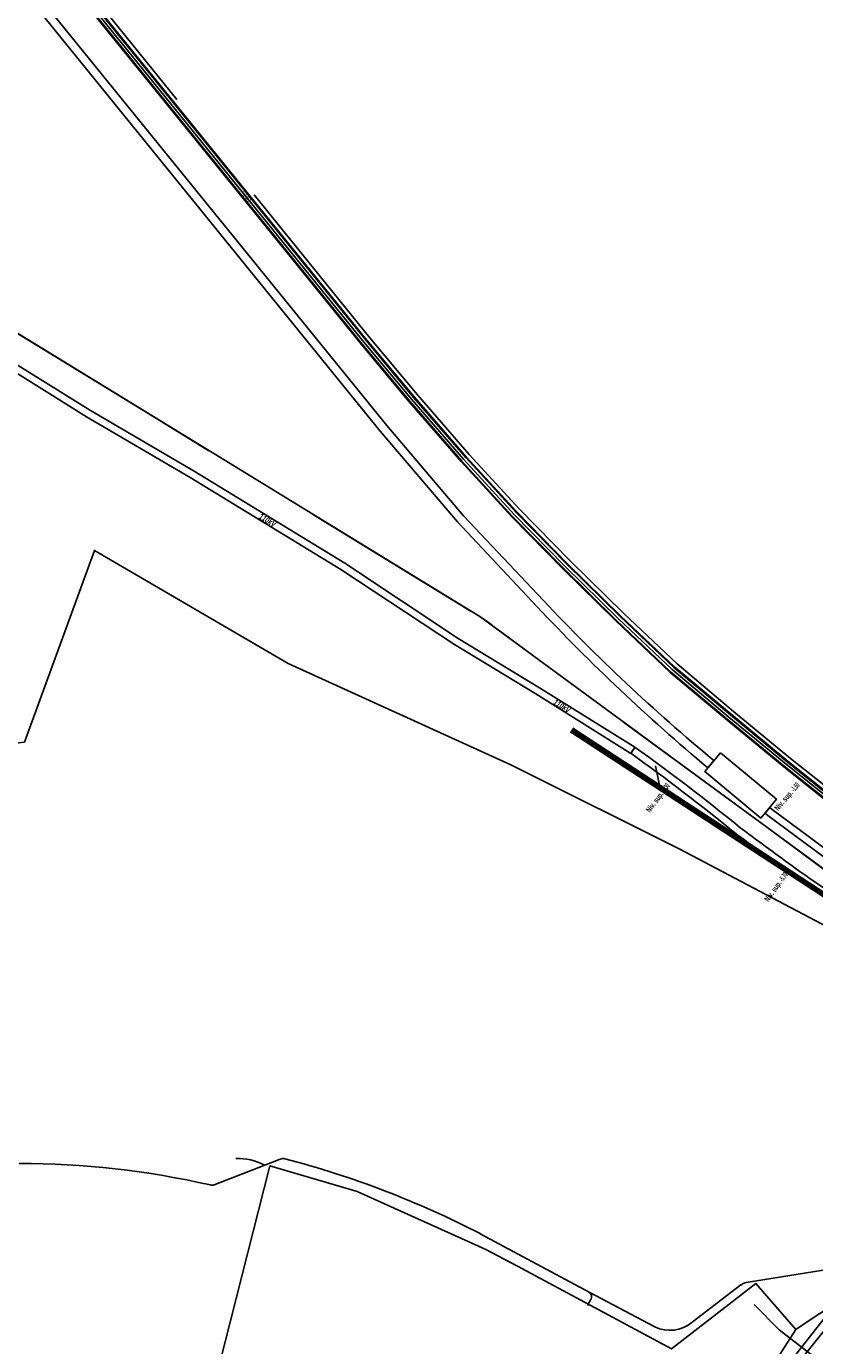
# Model space of a CAD drawing. Header units: metres. Extents: x 2695563 to 2696938, y 1260544 to 1262032.
# Tile 177 of 256: x 2696086 to 2696150, y 1261685 to 1261793. Entities that reach past the tile are written whole.
import ezdxf

# ---------------------------------------------------------------- set-up
doc = ezdxf.new("R2010")
doc.units = ezdxf.units.M
doc.header["$LTSCALE"] = 100
doc.linetypes.add('AUSGEZOGEN', pattern=[0])
doc.linetypes.add('STRICHLINIE2_S3', pattern=[0.25, 0.15, -0.1])
for name, color, linetype in [('Eau portable_Cadastre des conduites_Conduite', 171, 'AUSGEZOGEN'), ('Eau potable_Cadastre des conduites_Conduite_Texte', 171, 'AUSGEZOGEN'), ('EU_Cadastre des conduites', 24, 'AUSGEZOGEN'), ('Gaz_Cadastre des conduites_Conduite', 32, 'AUSGEZOGEN'), ('Réseau électrique_Cadastre des conduite_Bord du tracé', 1, 'AUSGEZOGEN'), ('Réseau électrique_Cadastre des conduite_Tronçon de tracé', 1, 'AUSGEZOGEN'), ('Réseau électrique_Cadastre des conduite_Tronçon de tracé_Texte', 1, 'AUSGEZOGEN'), ('Réseau électrique_Cadastre des conduites_Ouvrage_Surface-Ligne-Point', 1, 'AUSGEZOGEN'), ('Réseau électrique_Point altimétrique_Texte', 7, 'AUSGEZOGEN'), ('Télécommunications_SW_Cadastre des conduites_Bord du tracé', 94, 'AUSGEZOGEN')]:
    doc.layers.add(name, color=color, linetype=linetype)
doc.styles.add('ARIAL', font='arial.ttf')
doc.styles.add('ARIALNARROW', font='ARIALN.TTF')
pattern_1 = [(0, (2708005, 1273150), (6075, 6075), [6075, -6075]), (90, (2708005, 1273150), (-6075, 6075), [6075, -6075])]

# ---------------------------------------------------------------- blocks, each defined once
blk = doc.blocks.new('COMPLEXOBJECT_1631')
at = {"layer": 'Réseau électrique_Cadastre des conduite_Bord du tracé', "color": 1, "linetype": 'AUSGEZOGEN', "transparency": 33554687}
blk.add_lwpolyline([(6189.37, 11699.46), (6187.3, 11700.78), (6184.77, 11702.39)], dxfattribs=at)
for centre, radius, start, end in [((6127.28, 11739.31), 8.98, 320.6826, 324.5067), ((6040.66, 11602.19), 161.93, 50.7701, 54.5418), ((6040.18, 11601.59), 162.1, 50.767, 54.5367), ((6443.81, 12130.74), 502.94, 233.2747, 233.888), ((6433.83, 12117.27), 486.77, 233.2679, 233.9041), ((6265.51, 11890.77), 204.01, 234.6217, 238.7119), ((6265.4, 11890.61), 204.41, 234.623, 238.7135), ((6260.22, 11881.87), 194.25, 238.6803, 239.6494), ((6265.99, 11891.59), 204.96, 238.7176, 239.6314), ((6343.27, 12019.86), 354.7, 239.3361, 240.4202), ((6342.94, 12019.27), 354.62, 239.3346, 240.4212), ((6343.17, 12019.66), 354.47, 240.4183, 243.2448), ((6342.93, 12019.22), 354.58, 240.4175, 243.2462), ((6169.13, 11679.02), 28.12, 56.2201, 59.0525), ((6145.53, 11622.24), 88.8, 60.411, 64.8136)]:
    blk.add_arc(centre, radius, start, end, dxfattribs=at)
blk = doc.blocks.new('COMPLEXOBJECT_0')
at = {"layer": 'Réseau électrique_Cadastre des conduite_Bord du tracé', "lineweight": 18, "transparency": 33554687}
h = blk.add_hatch(dxfattribs=at)
h.set_pattern_fill('MUSTER', color=1, scale=6075, style=0, pattern_type=2)
h.set_pattern_definition([(0, (12150, 12150), (6075, 6075), [6075, -6075]), (90, (12150, 12150), (-6075, 6075), [6075, -6075])])
h.paths.add_polyline_path([(280.54, 733.92), (193.75, 792.01), (195.75, 790.43), (199.32, 787.55), (204.28, 783.28), (210.5, 777.87), (215.75, 773.98), (221.2, 770.19), (228.69, 765.29), (235.81, 760.85), (244.26, 755.91), (256.56, 748.42), (265.81, 742.28), (272.45, 738.26), (280.22, 733.41)], flags=0)
blk = doc.blocks.new('COMPLEXOBJECT_1679')
at = {"layer": 'Réseau électrique_Cadastre des conduite_Bord du tracé', "color": 1, "linetype": 'AUSGEZOGEN', "transparency": 33554687}
blk.add_line((6140.52, 11732.42), (6141.02, 11733.02), dxfattribs=at)
blk.add_lwpolyline([(6127.12, 11746.07), (6120.6, 11752.96), (6114.33, 11760.33), (6063.35, 11823.1), (6062.81, 11822.66), (6113.78, 11759.88), (6120.1, 11752.47), (6126.58, 11745.57)], dxfattribs=at)
for centre, radius, start, end in [((6240.56, 11853.01), 155.91, 223.3105, 230.3231), ((6242.96, 11855.01), 159.75, 223.2429, 230.1194)]:
    blk.add_arc(centre, radius, start, end, dxfattribs=at)
blk = doc.blocks.new('COMPLEXOBJECT_1792')
at = {"layer": 'Réseau électrique_Cadastre des conduite_Bord du tracé', "color": 1, "linetype": 'AUSGEZOGEN', "transparency": 33554687}
blk.add_line((6195.05, 11693.68), (6194.46, 11694.14), dxfattribs=at)
for points in [[(6191.48, 11698.84), (6189.88, 11699.85), (6185.58, 11702.57), (6181.36, 11705.32), (6176.46, 11708.45), (6172.93, 11710.72), (6168.45, 11713.52), (6164.27, 11716.19), (6159.99, 11718.96), (6155.83, 11721.74), (6151.76, 11724.6), (6145.78, 11729.02), (6145.57, 11729.2), (6145.19, 11728.74), (6145.41, 11728.55), (6151.41, 11724.12), (6155.49, 11721.24), (6159.66, 11718.46), (6163.95, 11715.68), (6168.13, 11713.01), (6172.6, 11710.21), (6176.14, 11707.94), (6181.03, 11704.82), (6185.26, 11702.07), (6189.56, 11699.35), (6191.05, 11698.41)], [(6194.01, 11693.73), (6194.82, 11693.19), (6195.05, 11693.68)]]:
    blk.add_lwpolyline(points, dxfattribs=at)
for centre, radius, start, end in [((6190.15, 11696.57), 2.04, 2.4727, 63.9638), ((6190.52, 11696.89), 2.18, 2.5333, 63.89), ((6196.18, 11697.1), 4.01, 186.3772, 237.232), ((6196.57, 11697.42), 3.9, 186.4008, 237.2069)]:
    blk.add_arc(centre, radius, start, end, dxfattribs=at)
blk = doc.blocks.new('COMPLEXOBJECT_2127')
at = {"layer": 'Réseau électrique_Cadastre des conduite_Tronçon de tracé', "color": 1, "linetype": 'AUSGEZOGEN', "transparency": 33554687}
for p, q in [((6167.77, 11702.16), (6180.11, 11713.14)), ((6143.65, 11690.46), (6149.92, 11691.47)), ((6139.24, 11687.23), (6143.21, 11690.27))]:
    blk.add_line(p, q, dxfattribs=at)
for centre, radius, start, end in [((6180.4, 11712.81), 0.439, 90.1204, 131.8494), ((6184.17, 11654.75), 50.07, 109.6498, 132.4839), ((6166.88, 11703.16), 1.34, 289.7172, 311.4324), ((6149.79, 11692.32), 0.856, 278.5376, 310.9457), ((6143.81, 11689.49), 0.98, 99.4668, 127.7782), ((6137.43, 11689.38), 2.81, 243.9372, 310.0907)]:
    blk.add_arc(centre, radius, start, end, dxfattribs=at)
blk = doc.blocks.new('COMPLEXOBJECT_2128')
at = {"layer": 'Réseau électrique_Cadastre des conduite_Tronçon de tracé', "color": 1, "linetype": 'AUSGEZOGEN', "transparency": 33554687}
blk.add_line((6104.37, 11700.04), (6105.64, 11700.52), dxfattribs=at)
blk.add_arc((6105.86, 11700.07), 0.505, 72.1391, 116.3114, dxfattribs=at)
blk = doc.blocks.new('COMPLEXOBJECT_2226')
at = {"layer": 'Réseau électrique_Cadastre des conduite_Tronçon de tracé', "color": 1, "linetype": 'AUSGEZOGEN', "transparency": 33554687}
blk.add_line((6130.7, 11688.6), (6130.98, 11689.07), dxfattribs=at)
blk.add_arc((6130.6, 11689.3), 0.442, 328.6626, 59.6305, dxfattribs=at)
blk = doc.blocks.new('COMPLEXOBJECT_2257')
at = {"layer": 'Réseau électrique_Cadastre des conduite_Tronçon de tracé', "color": 1, "linetype": 'AUSGEZOGEN', "transparency": 33554687}
blk.add_line((6121.94, 11694.45), (6130.83, 11689.68), dxfattribs=at)
blk.add_arc((6086.55, 11625.89), 77.16, 62.6987, 75.3837, dxfattribs=at)
blk = doc.blocks.new('COMPLEXOBJECT_2258')
at = {"layer": 'Réseau électrique_Cadastre des conduite_Tronçon de tracé', "color": 1, "linetype": 'AUSGEZOGEN', "transparency": 33554687}
blk.add_line((6100.24, 11698.42), (6104.37, 11700.04), dxfattribs=at)
blk.add_arc((6100.08, 11699.02), 0.621, 256.5529, 284.5891, dxfattribs=at)
blk = doc.blocks.new('COMPLEXOBJECT_2527')
at = {"layer": 'Réseau électrique_Cadastre des conduite_Tronçon de tracé', "color": 1, "linetype": 'STRICHLINIE2_S3', "transparency": 33554687}
for points in [[(6121.14, 11745.24), (6094.83, 11761.33), (6074.26, 11773.92), (6049.43, 11792.72), (6017.55, 11815.32), (6010.08, 11819.51)], [(6191.86, 11693.2), (6145.74, 11727.28), (6123.31, 11743.75)]]:
    blk.add_lwpolyline(points, dxfattribs=at)
blk.add_arc((6114, 11732.57), 14.54, 50.2349, 60.5929, dxfattribs=at)

msp = doc.modelspace()

# ---------------------------------------------------------------- hatches: boundary and pattern name
at = {"layer": 'Réseau électrique_Cadastre des conduite_Bord du tracé', "lineweight": 18, "transparency": 33554687}
h = msp.add_hatch(dxfattribs=at)
h.set_pattern_fill('MUSTER', color=1, scale=6075, style=0, pattern_type=2)
h.set_pattern_definition(pattern_1)
h.paths.add_polyline_path([(2696141.99, 1261732.83), (2696141.52, 1261733.22), (2696141.05, 1261733.62), (2696140.58, 1261734.02), (2696140.11, 1261734.42), (2696139.64, 1261734.82), (2696139.18, 1261735.22), (2696138.71, 1261735.63), (2696138.25, 1261736.03), (2696137.79, 1261736.44), (2696137.33, 1261736.85), (2696136.88, 1261737.26), (2696136.42, 1261737.68), (2696135.97, 1261738.09), (2696135.51, 1261738.51), (2696135.06, 1261738.93), (2696134.62, 1261739.35), (2696134.17, 1261739.78), (2696133.72, 1261740.2), (2696133.28, 1261740.63), (2696132.84, 1261741.05), (2696132.4, 1261741.48), (2696131.96, 1261741.92), (2696131.52, 1261742.35), (2696131.09, 1261742.78), (2696130.65, 1261743.22), (2696130.22, 1261743.66), (2696129.79, 1261744.1), (2696129.36, 1261744.54), (2696128.93, 1261744.99), (2696128.51, 1261745.43), (2696128.09, 1261745.88), (2696121.57, 1261752.77), (2696115.3, 1261760.14), (2696064.32, 1261822.91), (2696063.77, 1261822.47), (2696114.75, 1261759.69), (2696121.07, 1261752.28), (2696127.55, 1261745.38), (2696127.98, 1261744.93), (2696128.4, 1261744.48), (2696128.83, 1261744.03), (2696129.26, 1261743.59), (2696129.69, 1261743.14), (2696130.13, 1261742.7), (2696130.56, 1261742.26), (2696131, 1261741.82), (2696131.44, 1261741.39), (2696131.88, 1261740.95), (2696132.32, 1261740.52), (2696132.76, 1261740.09), (2696133.21, 1261739.66), (2696133.65, 1261739.23), (2696134.1, 1261738.81), (2696134.55, 1261738.38), (2696135, 1261737.96), (2696135.46, 1261737.54), (2696135.91, 1261737.12), (2696136.37, 1261736.7), (2696136.83, 1261736.29), (2696137.29, 1261735.87), (2696137.75, 1261735.46), (2696138.21, 1261735.05), (2696138.67, 1261734.64), (2696139.14, 1261734.23), (2696139.61, 1261733.83), (2696140.08, 1261733.43), (2696140.55, 1261733.03), (2696141.02, 1261732.63), (2696141.49, 1261732.23)], flags=0)
h = msp.add_hatch(dxfattribs=at)
h.set_pattern_fill('MUSTER', color=1, scale=6075, style=0, pattern_type=2)
h.set_pattern_definition(pattern_1)
h.paths.add_polyline_path([(2696135.2, 1261733.43), (2696135.48, 1261733.23), (2696135.76, 1261733.03), (2696136.04, 1261732.83), (2696136.32, 1261732.62), (2696136.6, 1261732.42), (2696136.87, 1261732.22), (2696137.15, 1261732.02), (2696137.43, 1261731.81), (2696137.71, 1261731.61), (2696137.98, 1261731.4), (2696138.26, 1261731.2), (2696138.53, 1261730.99), (2696138.81, 1261730.78), (2696139.08, 1261730.57), (2696139.36, 1261730.37), (2696139.63, 1261730.16), (2696139.9, 1261729.95), (2696140.18, 1261729.74), (2696140.45, 1261729.53), (2696140.72, 1261729.32), (2696140.99, 1261729.11), (2696141.26, 1261728.89), (2696141.53, 1261728.68), (2696141.8, 1261728.47), (2696142.07, 1261728.25), (2696142.34, 1261728.04), (2696142.61, 1261727.82), (2696142.88, 1261727.61), (2696143.14, 1261727.39), (2696143.41, 1261727.18), (2696143.68, 1261726.96), (2696143.82, 1261726.85), (2696143.96, 1261726.75), (2696144.1, 1261726.65), (2696144.24, 1261726.54), (2696144.38, 1261726.44), (2696144.52, 1261726.33), (2696144.66, 1261726.23), (2696144.8, 1261726.13), (2696144.94, 1261726.02), (2696145.08, 1261725.92), (2696145.22, 1261725.81), (2696145.36, 1261725.71), (2696145.5, 1261725.61), (2696145.64, 1261725.5), (2696145.78, 1261725.4), (2696145.92, 1261725.3), (2696146.06, 1261725.19), (2696146.2, 1261725.09), (2696146.34, 1261724.99), (2696146.48, 1261724.88), (2696146.62, 1261724.78), (2696146.76, 1261724.68), (2696146.9, 1261724.57), (2696147.04, 1261724.47), (2696147.18, 1261724.37), (2696147.32, 1261724.26), (2696147.46, 1261724.16), (2696147.6, 1261724.06), (2696147.75, 1261723.96), (2696147.89, 1261723.85), (2696148.03, 1261723.75), (2696148.41, 1261723.48), (2696148.8, 1261723.21), (2696149.18, 1261722.94), (2696149.57, 1261722.67), (2696149.95, 1261722.4), (2696150.34, 1261722.13), (2696150.73, 1261721.86), (2696151.12, 1261721.6), (2696151.51, 1261721.33), (2696151.9, 1261721.07), (2696152.29, 1261720.81), (2696152.68, 1261720.54), (2696153.07, 1261720.28), (2696153.46, 1261720.02), (2696153.85, 1261719.76), (2696154.25, 1261719.5), (2696154.64, 1261719.25), (2696155.04, 1261718.99), (2696155.43, 1261718.73), (2696155.83, 1261718.48), (2696156.22, 1261718.22), (2696156.62, 1261717.97), (2696157.02, 1261717.72), (2696157.41, 1261717.47), (2696157.81, 1261717.22), (2696158.21, 1261716.97), (2696158.61, 1261716.72), (2696159.01, 1261716.47), (2696159.41, 1261716.22), (2696159.81, 1261715.98), (2696160.22, 1261715.73), (2696160.31, 1261715.68), (2696160.4, 1261715.62), (2696160.49, 1261715.57), (2696160.58, 1261715.51), (2696160.67, 1261715.46), (2696160.76, 1261715.4), (2696160.85, 1261715.35), (2696160.94, 1261715.29), (2696161.03, 1261715.24), (2696161.12, 1261715.18), (2696161.21, 1261715.13), (2696161.31, 1261715.08), (2696161.4, 1261715.02), (2696161.49, 1261714.97), (2696161.58, 1261714.91), (2696161.67, 1261714.86), (2696161.76, 1261714.8), (2696161.85, 1261714.75), (2696161.94, 1261714.7), (2696162.03, 1261714.64), (2696162.12, 1261714.59), (2696162.22, 1261714.53), (2696162.31, 1261714.48), (2696162.4, 1261714.43), (2696162.49, 1261714.37), (2696162.58, 1261714.32), (2696162.67, 1261714.26), (2696162.76, 1261714.21), (2696162.86, 1261714.16), (2696162.95, 1261714.1), (2696163.04, 1261714.05), (2696163.22, 1261713.94), (2696163.41, 1261713.83), (2696163.6, 1261713.72), (2696163.78, 1261713.61), (2696163.97, 1261713.5), (2696164.16, 1261713.39), (2696164.35, 1261713.28), (2696164.53, 1261713.17), (2696164.72, 1261713.06), (2696164.91, 1261712.95), (2696165.09, 1261712.84), (2696165.28, 1261712.73), (2696165.47, 1261712.62), (2696165.66, 1261712.51), (2696165.84, 1261712.4), (2696166.03, 1261712.29), (2696166.22, 1261712.18), (2696166.41, 1261712.08), (2696166.6, 1261711.97), (2696166.78, 1261711.86), (2696166.97, 1261711.75), (2696167.16, 1261711.64), (2696167.35, 1261711.53), (2696167.54, 1261711.43), (2696167.72, 1261711.32), (2696167.91, 1261711.21), (2696168.1, 1261711.1), (2696168.29, 1261711), (2696168.48, 1261710.89), (2696168.67, 1261710.78), (2696168.85, 1261710.67), (2696169.35, 1261710.4), (2696169.84, 1261710.12), (2696170.33, 1261709.84), (2696170.82, 1261709.57), (2696171.32, 1261709.29), (2696171.81, 1261709.02), (2696172.3, 1261708.74), (2696172.8, 1261708.47), (2696173.29, 1261708.2), (2696173.79, 1261707.93), (2696174.28, 1261707.65), (2696174.78, 1261707.39), (2696175.28, 1261707.12), (2696175.77, 1261706.85), (2696176.27, 1261706.58), (2696176.77, 1261706.31), (2696177.27, 1261706.05), (2696177.77, 1261705.78), (2696178.26, 1261705.52), (2696178.76, 1261705.26), (2696179.26, 1261704.99), (2696179.76, 1261704.73), (2696180.27, 1261704.47), (2696180.77, 1261704.21), (2696181.27, 1261703.95), (2696181.77, 1261703.69), (2696182.27, 1261703.43), (2696182.78, 1261703.18), (2696183.28, 1261702.92), (2696183.78, 1261702.67), (2696184.29, 1261702.41), (2696184.49, 1261702.32), (2696184.68, 1261702.22), (2696184.88, 1261702.13), (2696185.08, 1261702.03), (2696185.28, 1261701.94), (2696185.48, 1261701.84), (2696185.67, 1261701.74), (2696185.87, 1261701.65), (2696186.07, 1261701.55), (2696186.27, 1261701.45), (2696186.46, 1261701.35), (2696186.66, 1261701.25), (2696186.86, 1261701.15), (2696187.05, 1261701.05), (2696187.25, 1261700.95), (2696187.44, 1261700.85), (2696187.64, 1261700.75), (2696187.83, 1261700.65), (2696188.03, 1261700.54), (2696188.22, 1261700.44), (2696188.42, 1261700.34), (2696188.61, 1261700.23), (2696188.8, 1261700.13), (2696189, 1261700.02), (2696189.19, 1261699.92), (2696189.38, 1261699.81), (2696189.58, 1261699.7), (2696189.77, 1261699.6), (2696189.96, 1261699.49), (2696190.15, 1261699.38), (2696190.34, 1261699.27), (2696188.27, 1261700.59), (2696185.73, 1261702.2), (2696185.7, 1261702.22), (2696185.66, 1261702.25), (2696185.62, 1261702.27), (2696185.59, 1261702.3), (2696185.55, 1261702.32), (2696185.51, 1261702.35), (2696185.47, 1261702.37), (2696185.44, 1261702.4), (2696185.4, 1261702.42), (2696185.36, 1261702.45), (2696185.32, 1261702.47), (2696185.28, 1261702.49), (2696185.25, 1261702.52), (2696185.21, 1261702.54), (2696185.17, 1261702.57), (2696185.13, 1261702.59), (2696185.1, 1261702.62), (2696185.06, 1261702.64), (2696185.02, 1261702.66), (2696184.98, 1261702.69), (2696184.94, 1261702.71), (2696184.91, 1261702.73), (2696184.87, 1261702.76), (2696184.83, 1261702.78), (2696184.79, 1261702.8), (2696184.75, 1261702.83), (2696184.71, 1261702.85), (2696184.68, 1261702.87), (2696184.64, 1261702.9), (2696184.6, 1261702.92), (2696184.56, 1261702.94), (2696184.06, 1261703.2), (2696183.55, 1261703.45), (2696183.05, 1261703.71), (2696182.55, 1261703.97), (2696182.05, 1261704.22), (2696181.55, 1261704.48), (2696181.05, 1261704.74), (2696180.54, 1261705), (2696180.04, 1261705.26), (2696179.54, 1261705.52), (2696179.05, 1261705.79), (2696178.55, 1261706.05), (2696178.05, 1261706.31), (2696177.55, 1261706.58), (2696177.05, 1261706.84), (2696176.55, 1261707.11), (2696176.06, 1261707.38), (2696175.56, 1261707.64), (2696175.07, 1261707.91), (2696174.57, 1261708.18), (2696174.07, 1261708.45), (2696173.58, 1261708.72), (2696173.09, 1261709), (2696172.59, 1261709.27), (2696172.1, 1261709.54), (2696171.61, 1261709.82), (2696171.11, 1261710.09), (2696170.62, 1261710.37), (2696170.13, 1261710.64), (2696169.64, 1261710.92), (2696169.15, 1261711.2), (2696168.96, 1261711.3), (2696168.77, 1261711.41), (2696168.58, 1261711.52), (2696168.39, 1261711.63), (2696168.21, 1261711.73), (2696168.02, 1261711.84), (2696167.83, 1261711.95), (2696167.64, 1261712.06), (2696167.46, 1261712.16), (2696167.27, 1261712.27), (2696167.08, 1261712.38), (2696166.89, 1261712.49), (2696166.7, 1261712.6), (2696166.52, 1261712.71), (2696166.33, 1261712.81), (2696166.14, 1261712.92), (2696165.96, 1261713.03), (2696165.77, 1261713.14), (2696165.58, 1261713.25), (2696165.39, 1261713.36), (2696165.21, 1261713.47), (2696165.02, 1261713.58), (2696164.83, 1261713.69), (2696164.65, 1261713.8), (2696164.46, 1261713.91), (2696164.27, 1261714.02), (2696164.09, 1261714.13), (2696163.9, 1261714.24), (2696163.71, 1261714.35), (2696163.53, 1261714.46), (2696163.34, 1261714.57), (2696163.25, 1261714.62), (2696163.16, 1261714.67), (2696163.07, 1261714.73), (2696162.98, 1261714.78), (2696162.89, 1261714.83), (2696162.8, 1261714.89), (2696162.71, 1261714.94), (2696162.62, 1261714.99), (2696162.52, 1261715.05), (2696162.43, 1261715.1), (2696162.34, 1261715.16), (2696162.25, 1261715.21), (2696162.16, 1261715.26), (2696162.07, 1261715.32), (2696161.98, 1261715.37), (2696161.89, 1261715.42), (2696161.8, 1261715.48), (2696161.71, 1261715.53), (2696161.62, 1261715.59), (2696161.53, 1261715.64), (2696161.44, 1261715.7), (2696161.35, 1261715.75), (2696161.26, 1261715.8), (2696161.17, 1261715.86), (2696161.08, 1261715.91), (2696160.99, 1261715.97), (2696160.9, 1261716.02), (2696160.81, 1261716.08), (2696160.72, 1261716.13), (2696160.63, 1261716.19), (2696160.54, 1261716.24), (2696160.13, 1261716.49), (2696159.73, 1261716.73), (2696159.33, 1261716.98), (2696158.93, 1261717.22), (2696158.53, 1261717.47), (2696158.14, 1261717.72), (2696157.74, 1261717.97), (2696157.34, 1261718.22), (2696156.94, 1261718.47), (2696156.55, 1261718.73), (2696156.15, 1261718.98), (2696155.76, 1261719.23), (2696155.36, 1261719.49), (2696154.97, 1261719.75), (2696154.58, 1261720), (2696154.18, 1261720.26), (2696153.79, 1261720.52), (2696153.4, 1261720.78), (2696153.01, 1261721.04), (2696152.62, 1261721.3), (2696152.23, 1261721.57), (2696151.84, 1261721.83), (2696151.45, 1261722.09), (2696151.07, 1261722.36), (2696150.68, 1261722.63), (2696150.29, 1261722.89), (2696149.91, 1261723.16), (2696149.52, 1261723.43), (2696149.14, 1261723.7), (2696148.75, 1261723.97), (2696148.37, 1261724.24), (2696148.23, 1261724.34), (2696148.09, 1261724.45), (2696147.95, 1261724.55), (2696147.81, 1261724.65), (2696147.67, 1261724.75), (2696147.53, 1261724.86), (2696147.39, 1261724.96), (2696147.25, 1261725.06), (2696147.11, 1261725.17), (2696146.97, 1261725.27), (2696146.83, 1261725.37), (2696146.69, 1261725.47), (2696146.55, 1261725.58), (2696146.41, 1261725.68), (2696146.27, 1261725.78), (2696146.13, 1261725.89), (2696145.99, 1261725.99), (2696145.85, 1261726.09), (2696145.71, 1261726.2), (2696145.57, 1261726.3), (2696145.43, 1261726.4), (2696145.29, 1261726.51), (2696145.15, 1261726.61), (2696145.01, 1261726.71), (2696144.87, 1261726.82), (2696144.73, 1261726.92), (2696144.6, 1261727.02), (2696144.46, 1261727.13), (2696144.32, 1261727.23), (2696144.18, 1261727.33), (2696144.04, 1261727.44), (2696143.77, 1261727.66), (2696143.5, 1261727.87), (2696143.24, 1261728.09), (2696142.97, 1261728.3), (2696142.7, 1261728.52), (2696142.43, 1261728.73), (2696142.16, 1261728.95), (2696141.89, 1261729.16), (2696141.62, 1261729.37), (2696141.35, 1261729.58), (2696141.08, 1261729.8), (2696140.81, 1261730.01), (2696140.54, 1261730.22), (2696140.26, 1261730.43), (2696139.99, 1261730.64), (2696139.72, 1261730.84), (2696139.44, 1261731.05), (2696139.17, 1261731.26), (2696138.9, 1261731.47), (2696138.62, 1261731.67), (2696138.34, 1261731.88), (2696138.07, 1261732.08), (2696137.79, 1261732.29), (2696137.52, 1261732.49), (2696137.24, 1261732.7), (2696136.96, 1261732.9), (2696136.68, 1261733.1), (2696136.4, 1261733.3), (2696136.12, 1261733.5), (2696135.84, 1261733.7), (2696135.56, 1261733.9), (2696135.55, 1261733.89), (2696135.54, 1261733.87), (2696135.53, 1261733.86), (2696135.52, 1261733.84), (2696135.51, 1261733.82), (2696135.5, 1261733.81), (2696135.49, 1261733.79), (2696135.47, 1261733.78), (2696135.46, 1261733.76), (2696135.45, 1261733.75), (2696135.44, 1261733.73), (2696135.43, 1261733.72), (2696135.42, 1261733.7), (2696135.4, 1261733.69), (2696135.39, 1261733.67), (2696135.38, 1261733.65), (2696135.37, 1261733.64), (2696135.36, 1261733.62), (2696135.35, 1261733.61), (2696135.33, 1261733.59), (2696135.32, 1261733.58), (2696135.31, 1261733.56), (2696135.3, 1261733.55), (2696135.29, 1261733.53), (2696135.27, 1261733.52), (2696135.26, 1261733.5), (2696135.25, 1261733.49), (2696135.24, 1261733.47), (2696135.23, 1261733.46), (2696135.21, 1261733.44)], flags=0)
h = msp.add_hatch(dxfattribs=at)
h.set_pattern_fill('MUSTER', color=1, scale=6075, style=0, pattern_type=2)
h.set_pattern_definition(pattern_1)
h.paths.add_polyline_path([(2696196.02, 1261693.49), (2696195.43, 1261693.95), (2696195.34, 1261694.01), (2696195.25, 1261694.08), (2696195.16, 1261694.14), (2696195.07, 1261694.21), (2696194.99, 1261694.28), (2696194.9, 1261694.36), (2696194.82, 1261694.43), (2696194.74, 1261694.51), (2696194.67, 1261694.59), (2696194.59, 1261694.68), (2696194.52, 1261694.76), (2696194.45, 1261694.85), (2696194.38, 1261694.94), (2696194.32, 1261695.03), (2696194.26, 1261695.12), (2696194.2, 1261695.22), (2696194.14, 1261695.32), (2696194.09, 1261695.41), (2696194.04, 1261695.51), (2696193.99, 1261695.61), (2696193.95, 1261695.72), (2696193.91, 1261695.82), (2696193.87, 1261695.92), (2696193.83, 1261696.03), (2696193.8, 1261696.14), (2696193.77, 1261696.24), (2696193.74, 1261696.35), (2696193.72, 1261696.46), (2696193.7, 1261696.57), (2696193.68, 1261696.68), (2696193.67, 1261696.79), (2696193.66, 1261696.87), (2696193.66, 1261696.94), (2696193.65, 1261697.02), (2696193.63, 1261697.09), (2696193.62, 1261697.17), (2696193.6, 1261697.24), (2696193.58, 1261697.31), (2696193.56, 1261697.38), (2696193.53, 1261697.45), (2696193.51, 1261697.52), (2696193.48, 1261697.59), (2696193.44, 1261697.66), (2696193.41, 1261697.73), (2696193.37, 1261697.79), (2696193.33, 1261697.86), (2696193.29, 1261697.92), (2696193.25, 1261697.98), (2696193.2, 1261698.04), (2696193.16, 1261698.1), (2696193.11, 1261698.16), (2696193.06, 1261698.21), (2696193, 1261698.27), (2696192.95, 1261698.32), (2696192.89, 1261698.37), (2696192.83, 1261698.41), (2696192.77, 1261698.46), (2696192.71, 1261698.5), (2696192.65, 1261698.54), (2696192.58, 1261698.58), (2696192.52, 1261698.62), (2696192.45, 1261698.65), (2696190.85, 1261699.67), (2696186.55, 1261702.38), (2696182.33, 1261705.13), (2696177.43, 1261708.26), (2696173.9, 1261710.52), (2696169.42, 1261713.33), (2696165.24, 1261716), (2696160.96, 1261718.77), (2696156.8, 1261721.55), (2696152.73, 1261724.41), (2696146.75, 1261728.83), (2696146.54, 1261729.01), (2696146.16, 1261728.55), (2696146.38, 1261728.36), (2696152.38, 1261723.93), (2696156.46, 1261721.05), (2696160.63, 1261718.27), (2696164.92, 1261715.49), (2696169.1, 1261712.82), (2696173.57, 1261710.02), (2696177.11, 1261707.75), (2696182, 1261704.63), (2696186.23, 1261701.88), (2696190.52, 1261699.16), (2696192.02, 1261698.22), (2696192.08, 1261698.18), (2696192.14, 1261698.15), (2696192.2, 1261698.11), (2696192.26, 1261698.07), (2696192.32, 1261698.03), (2696192.38, 1261697.99), (2696192.43, 1261697.95), (2696192.49, 1261697.9), (2696192.54, 1261697.85), (2696192.59, 1261697.8), (2696192.64, 1261697.75), (2696192.68, 1261697.7), (2696192.73, 1261697.64), (2696192.77, 1261697.59), (2696192.81, 1261697.53), (2696192.85, 1261697.47), (2696192.89, 1261697.41), (2696192.92, 1261697.35), (2696192.95, 1261697.29), (2696192.98, 1261697.22), (2696193.01, 1261697.16), (2696193.04, 1261697.09), (2696193.06, 1261697.02), (2696193.08, 1261696.96), (2696193.1, 1261696.89), (2696193.12, 1261696.82), (2696193.13, 1261696.75), (2696193.14, 1261696.68), (2696193.15, 1261696.61), (2696193.16, 1261696.54), (2696193.16, 1261696.47), (2696193.18, 1261696.35), (2696193.19, 1261696.24), (2696193.21, 1261696.13), (2696193.24, 1261696.02), (2696193.27, 1261695.9), (2696193.3, 1261695.79), (2696193.33, 1261695.68), (2696193.37, 1261695.57), (2696193.41, 1261695.47), (2696193.45, 1261695.36), (2696193.5, 1261695.25), (2696193.55, 1261695.15), (2696193.6, 1261695.05), (2696193.65, 1261694.95), (2696193.71, 1261694.85), (2696193.77, 1261694.75), (2696193.83, 1261694.65), (2696193.9, 1261694.56), (2696193.97, 1261694.47), (2696194.04, 1261694.38), (2696194.11, 1261694.29), (2696194.19, 1261694.2), (2696194.27, 1261694.12), (2696194.35, 1261694.04), (2696194.43, 1261693.96), (2696194.52, 1261693.88), (2696194.61, 1261693.81), (2696194.7, 1261693.74), (2696194.79, 1261693.67), (2696194.88, 1261693.6), (2696194.98, 1261693.54), (2696195.79, 1261693)], flags=0)
at = {"layer": 'Réseau électrique_Cadastre des conduites_Ouvrage_Surface-Ligne-Point', "lineweight": 18, "transparency": 33554687}
h = msp.add_hatch(dxfattribs=at)
h.set_pattern_fill('MUSTER', color=1, scale=4050, style=0, pattern_type=2)
h.set_pattern_definition([(0, (2703955, 1269100), (4050, 4050), [4050, -4050]), (90, (2703955, 1269100), (-4050, 4050), [4050, -4050])])
h.paths.add_polyline_path([(2696142.52, 1261733.47), (2696141.25, 1261731.93), (2696145.81, 1261728.14), (2696147.09, 1261729.67)], flags=0)

# ---------------------------------------------------------------- linework, layer by layer
at = {"layer": 'Eau portable_Cadastre des conduites_Conduite', "linetype": 'AUSGEZOGEN', "transparency": 33554687}
for p, q in [((2696086.48, 1261799.76), (2696113.24, 1261766.74)), ((2696086.51, 1261799.78), (2696113.26, 1261766.76)), ((2696086.53, 1261799.8), (2696113.29, 1261766.78)), ((2696086.87, 1261800.07), (2696113.63, 1261767.06)), ((2696086.9, 1261800.09), (2696113.65, 1261767.08)), ((2696086.92, 1261800.11), (2696113.67, 1261767.1)), ((2696113.63, 1261767.06), (2696117.51, 1261762.41)), ((2696113.65, 1261767.08), (2696117.53, 1261762.43)), ((2696113.67, 1261767.1), (2696117.56, 1261762.45)), ((2696113.24, 1261766.74), (2696117.13, 1261762.08)), ((2696113.26, 1261766.76), (2696117.15, 1261762.1)), ((2696113.29, 1261766.78), (2696117.18, 1261762.12)), ((2696117.13, 1261762.08), (2696121.36, 1261757.2)), ((2696117.15, 1261762.1), (2696121.39, 1261757.22)), ((2696117.18, 1261762.12), (2696121.41, 1261757.24)), ((2696117.51, 1261762.41), (2696121.74, 1261757.54)), ((2696117.53, 1261762.43), (2696121.76, 1261757.56)), ((2696117.56, 1261762.45), (2696121.78, 1261757.58)), ((2696121.36, 1261757.2), (2696125.49, 1261752.71)), ((2696121.39, 1261757.22), (2696125.52, 1261752.73)), ((2696121.41, 1261757.24), (2696125.54, 1261752.75)), ((2696121.74, 1261757.54), (2696125.86, 1261753.05)), ((2696121.76, 1261757.56), (2696125.88, 1261753.08)), ((2696121.78, 1261757.58), (2696125.9, 1261753.1)), ((2696125.86, 1261753.05), (2696129.99, 1261748.84)), ((2696125.88, 1261753.08), (2696130.01, 1261748.86)), ((2696125.9, 1261753.1), (2696130.03, 1261748.88)), ((2696125.49, 1261752.71), (2696129.63, 1261748.49)), ((2696125.52, 1261752.73), (2696129.66, 1261748.51)), ((2696125.54, 1261752.75), (2696129.68, 1261748.53)), ((2696129.99, 1261748.84), (2696134.34, 1261744.57)), ((2696130.01, 1261748.86), (2696134.36, 1261744.59)), ((2696130.03, 1261748.88), (2696134.38, 1261744.62)), ((2696129.63, 1261748.49), (2696133.99, 1261744.21)), ((2696129.66, 1261748.51), (2696134.01, 1261744.23)), ((2696129.68, 1261748.53), (2696134.03, 1261744.26)), ((2696134.34, 1261744.57), (2696138.72, 1261740.42)), ((2696134.36, 1261744.59), (2696138.74, 1261740.45)), ((2696134.38, 1261744.62), (2696138.77, 1261740.47)), ((2696133.99, 1261744.21), (2696138.39, 1261740.05)), ((2696134.01, 1261744.23), (2696138.41, 1261740.07)), ((2696134.03, 1261744.26), (2696138.43, 1261740.1)), ((2696138.39, 1261740.05), (2696143.03, 1261736.16)), ((2696138.41, 1261740.07), (2696143.05, 1261736.19)), ((2696138.43, 1261740.1), (2696143.07, 1261736.21)), ((2696138.72, 1261740.42), (2696143.35, 1261736.55)), ((2696138.74, 1261740.45), (2696143.37, 1261736.57)), ((2696138.77, 1261740.47), (2696143.39, 1261736.6)), ((2696143.03, 1261736.16), (2696147.69, 1261732.31)), ((2696143.05, 1261736.19), (2696147.71, 1261732.33)), ((2696143.07, 1261736.21), (2696147.73, 1261732.36)), ((2696143.35, 1261736.55), (2696148, 1261732.7)), ((2696143.37, 1261736.57), (2696148.02, 1261732.72)), ((2696143.39, 1261736.6), (2696148.04, 1261732.75)), ((2696148, 1261732.7), (2696152.46, 1261729.15)), ((2696148.02, 1261732.72), (2696152.48, 1261729.18)), ((2696148.04, 1261732.75), (2696152.5, 1261729.2)), ((2696147.69, 1261732.31), (2696152.16, 1261728.75)), ((2696147.71, 1261732.33), (2696152.18, 1261728.77)), ((2696147.73, 1261732.36), (2696152.2, 1261728.8))]:
    msp.add_line(p, q, dxfattribs=at)
at = {"layer": 'Eau portable_Cadastre des conduites_Conduite', "color": 255, "linetype": 'AUSGEZOGEN', "transparency": 33554687}
for p, q in [((2696086.7, 1261799.94), (2696113.46, 1261766.92)), ((2696113.46, 1261766.92), (2696117.34, 1261762.27)), ((2696117.34, 1261762.27), (2696121.57, 1261757.39)), ((2696121.57, 1261757.39), (2696125.7, 1261752.9)), ((2696125.7, 1261752.9), (2696129.83, 1261748.69)), ((2696129.83, 1261748.69), (2696134.18, 1261744.41)), ((2696134.18, 1261744.41), (2696138.58, 1261740.26)), ((2696138.58, 1261740.26), (2696143.21, 1261736.38)), ((2696143.21, 1261736.38), (2696147.87, 1261732.53)), ((2696147.87, 1261732.53), (2696152.33, 1261728.98))]:
    msp.add_line(p, q, dxfattribs=at)
at = {"layer": 'Eau portable_Cadastre des conduites_Conduite', "color": 7, "linetype": 'AUSGEZOGEN', "transparency": 33554687}
msp.add_lwpolyline([(2696174.3, 1261701.52), (2696158.96, 1261693.46), (2696152.56, 1261688.32), (2696147.15, 1261681.59), (2696144.04, 1261677.6), (2696141.07, 1261672.11), (2696138.53, 1261667.35), (2696138.07, 1261666.51), (2696133.76, 1261658.59), (2696127.49, 1261647.97), (2696126.08, 1261645.59), (2696120.99, 1261637.54), (2696118.43, 1261633.68), (2696116.72, 1261631.22), (2696112.2, 1261624.69), (2696107.79, 1261618.62), (2696102.74, 1261612.06)], dxfattribs=at)
at = {"layer": 'EU_Cadastre des conduites', "linetype": 'AUSGEZOGEN', "transparency": 33554687}
for p, q in [((2696130.28, 1261735.18), (2696161.26, 1261714.96)), ((2696130.29, 1261735.19), (2696161.27, 1261714.98)), ((2696130.3, 1261735.21), (2696161.28, 1261714.99)), ((2696130.44, 1261735.43), (2696161.42, 1261715.21)), ((2696130.45, 1261735.44), (2696161.43, 1261715.23)), ((2696130.47, 1261735.46), (2696161.45, 1261715.24))]:
    msp.add_line(p, q, dxfattribs=at)
at = {"layer": 'EU_Cadastre des conduites', "color": 255, "transparency": 33554687}
msp.add_line((2696130.37, 1261735.32), (2696161.35, 1261715.1), dxfattribs=at)
at = {"layer": 'EU_Cadastre des conduites', "color": 24, "linetype": 'AUSGEZOGEN', "transparency": 33554687}
for p, q in [((2696137.21, 1261732.39), (2696137.56, 1261730.82)), ((2696145.28, 1261688.48), (2696147.3, 1261686.41))]:
    msp.add_line(p, q, dxfattribs=at)
msp.add_lwpolyline([(2696147.3, 1261686.41), (2696151.6, 1261683.1), (2696152.05, 1261683.03)], dxfattribs=at)
at = {"layer": 'Gaz_Cadastre des conduites_Conduite', "color": 32, "linetype": 'AUSGEZOGEN', "transparency": 33554687}
msp.add_lwpolyline([(2696174.21, 1261702.11), (2696158.62, 1261693.84), (2696152.11, 1261688.75), (2696144.24, 1261678.78), (2696143.41, 1261677.74), (2696140.61, 1261672.44), (2696137.32, 1261666.18), (2696135.13, 1261662.16), (2696132.11, 1261656.79), (2696129.05, 1261651.6), (2696122.61, 1261641.16), (2696118.21, 1261634.43), (2696116.83, 1261632.36), (2696113.3, 1261627.21), (2696112.24, 1261625.67), (2696109.82, 1261622.35), (2696107.67, 1261619.42), (2696103.92, 1261614.38), (2696096.34, 1261604.97)], dxfattribs=at)
at = {"layer": 'Réseau électrique_Cadastre des conduite_Bord du tracé', "color": 1, "linetype": 'AUSGEZOGEN', "transparency": 33554687}
for points in [[(2696010.24, 1261817.79), (2696013.28, 1261815.97), (2696017.85, 1261813.14), (2696022.38, 1261810.34), (2696027.22, 1261806.89), (2696034.23, 1261802.02), (2696042.3, 1261796.38), (2696047.99, 1261792.6), (2696050.75, 1261790.43), (2696054.32, 1261787.55), (2696059.28, 1261783.28), (2696065.5, 1261777.87), (2696070.75, 1261773.98), (2696076.2, 1261770.19), (2696083.69, 1261765.29), (2696090.81, 1261760.85), (2696099.26, 1261755.91), (2696111.56, 1261748.42), (2696120.81, 1261742.28), (2696127.45, 1261738.26), (2696135.22, 1261733.41), (2696135.54, 1261733.92)], [(2696135.54, 1261733.92), (2696127.76, 1261738.77), (2696121.13, 1261742.79), (2696111.88, 1261748.93), (2696099.57, 1261756.43), (2696091.12, 1261761.36), (2696084.01, 1261765.8), (2696076.53, 1261770.69), (2696071.1, 1261774.47), (2696065.88, 1261778.34), (2696059.67, 1261783.74), (2696054.7, 1261788.01), (2696051.12, 1261790.9), (2696048.35, 1261793.09), (2696042.64, 1261796.88), (2696034.58, 1261802.51), (2696027.57, 1261807.38), (2696022.71, 1261810.84), (2696018.16, 1261813.65), (2696013.59, 1261816.49), (2696010.52, 1261818.32)]]:
    msp.add_lwpolyline(points, dxfattribs=at)
at = {"layer": 'Réseau électrique_Cadastre des conduite_Tronçon de tracé', "color": 1, "linetype": 'AUSGEZOGEN', "transparency": 33554687}
msp.add_line((2696131.8, 1261689.49), (2696137.17, 1261686.66), dxfattribs=at)
at = {"layer": 'Réseau électrique_Cadastre des conduite_Tronçon de tracé', "color": 1, "linetype": 'STRICHLINIE2_S3', "transparency": 33554687}
msp.add_lwpolyline([(2696165.75, 1261720.17), (2696163.04, 1261722.28), (2696152.69, 1261729.46), (2696148.25, 1261732.99), (2696143.59, 1261736.84), (2696138.98, 1261740.71), (2696134.6, 1261744.85), (2696130.26, 1261749.11), (2696126.13, 1261753.32), (2696122.02, 1261757.79), (2696117.8, 1261762.66), (2696113.92, 1261767.3), (2696087.17, 1261800.31), (2696064.49, 1261828.25), (2696035.04, 1261864.62)], dxfattribs=at)
at = {"layer": 'Réseau électrique_Cadastre des conduite_Tronçon de tracé', "color": 1, "linetype": 'AUSGEZOGEN', "transparency": 33554687}
for centre, radius, start, end in [((2696103.08, 1261695.46), 4.94, 62.7691, 91.2735), ((2696085.22, 1261629.28), 70.71, 77.186, 89.937)]:
    msp.add_arc(centre, radius, start, end, dxfattribs=at)
at = {"layer": 'Réseau électrique_Cadastre des conduites_Ouvrage_Surface-Ligne-Point', "color": 1, "linetype": 'AUSGEZOGEN', "transparency": 33554687}
msp.add_lwpolyline([(2696142.52, 1261733.47), (2696141.25, 1261731.93), (2696145.81, 1261728.14), (2696147.09, 1261729.67), (2696142.52, 1261733.47)], close=True, dxfattribs=at)
at = {"layer": 'Télécommunications_SW_Cadastre des conduites_Bord du tracé', "color": 94, "linetype": 'AUSGEZOGEN', "transparency": 33554687}
for points in [[(2696215.83, 1261691.14), (2696208.83, 1261695.58), (2696192.83, 1261693.02), (2696167.57, 1261711.79), (2696125.97, 1261742.32), (2696122.89, 1261744.57), (2696075.23, 1261773.73), (2696050.38, 1261792.54), (2696040.13, 1261799.81), (2696018.52, 1261815.13), (2696011.05, 1261819.32)], [(2696065.76, 1261732.22), (2696071.98, 1261732.83), (2696076.48, 1261733.28), (2696085.73, 1261734.34), (2696091.45, 1261749.96), (2696107.24, 1261740.74), (2696125.42, 1261732.48), (2696125.97, 1261732.21), (2696139.21, 1261725.61), (2696165.36, 1261711.83), (2696170.3, 1261698.59)], [(2696098.91, 1261672.81), (2696105.76, 1261699.78), (2696112.88, 1261697.7), (2696123.33, 1261693.01), (2696125.97, 1261691.6), (2696138.53, 1261684.87), (2696145.42, 1261690.19), (2696148.67, 1261686.44)], [(2696141.25, 1261678.2), (2696142.4, 1261677.59), (2696142.84, 1261677.36), (2696148.67, 1261686.44), (2696149.83, 1261687.23), (2696154.48, 1261690.29), (2696170.3, 1261698.59)]]:
    msp.add_lwpolyline(points, dxfattribs=at)

# ---------------------------------------------------------------- block references
at = {"layer": 'Réseau électrique_Cadastre des conduite_Bord du tracé', "color": 1, "linetype": 'AUSGEZOGEN', "lineweight": -3, "transparency": 33554687}
for name in ['COMPLEXOBJECT_1679', 'COMPLEXOBJECT_1631', 'COMPLEXOBJECT_1792']:
    msp.add_blockref(name, (2690000.97, 1249999.81), dxfattribs=at)
at = {"layer": 'Réseau électrique_Cadastre des conduite_Bord du tracé', "color": 1, "lineweight": 18, "transparency": 33554687}
msp.add_blockref('COMPLEXOBJECT_0', (2695855, 1261000), dxfattribs=at)
at = {"layer": 'Réseau électrique_Cadastre des conduite_Tronçon de tracé', "color": 1, "linetype": 'STRICHLINIE2_S3', "lineweight": -3, "transparency": 33554687}
msp.add_blockref('COMPLEXOBJECT_2527', (2690000.97, 1249999.81), dxfattribs=at)
at = {"layer": 'Réseau électrique_Cadastre des conduite_Tronçon de tracé', "color": 1, "linetype": 'AUSGEZOGEN', "lineweight": -3, "transparency": 33554687}
for name in ['COMPLEXOBJECT_2127', 'COMPLEXOBJECT_2128', 'COMPLEXOBJECT_2257', 'COMPLEXOBJECT_2258', 'COMPLEXOBJECT_2226']:
    msp.add_blockref(name, (2690000.97, 1249999.81), dxfattribs=at)

# ---------------------------------------------------------------- texts
at = {"layer": 'Eau potable_Cadastre des conduites_Conduite_Texte', "color": 7, "transparency": 33554687, "insert": (2696103.8, 1261778.83), "char_height": 0.5543, "width": 1.1063, "attachment_point": 5, "rotation": 309.0204, "style": 'ARIAL'}
msp.add_mtext('\\A1;{\\fArial|i1|b0;\\H0.554263;\\W0.700000;\\C7;500}\\P', dxfattribs=at)
at = {"layer": 'Réseau électrique_Cadastre des conduite_Tronçon de tracé_Texte', "color": 1, "transparency": 33554687, "char_height": 0.5075, "width": 1.3454, "attachment_point": 5, "style": 'ARIALNARROW'}
for insert, rotation in [((2696105.57, 1261752.42), 328.653), ((2696129.59, 1261737.27), 328.0473)]:
    msp.add_mtext('\\A1;{\\fArial Narrow|i1|b1;\\H0.507500;\\W0.700000;\\C1;110kV}\\P', dxfattribs=dict(at, insert=insert, rotation=rotation))
at = {"layer": 'Réseau électrique_Point altimétrique_Texte', "color": 1, "transparency": 33554687, "char_height": 0.4568, "width": 6, "style": 'ARIALNARROW'}
for s, insert, attachment_point, rotation in [('\\A1;{\\fArial Narrow|b1|i0|c0|p34;\\H1x;\\W0.7;Niv. sup. \\W0.49;-3.30}', (2696138.3, 1261730.86), 6, 52.9902), ('\\A1;{\\fArial Narrow|b1|i0|c0|p34;\\H1x;\\W0.7;Niv. sup. \\W0.49;-1.50}', (2696147.1, 1261728.81), 4, 49.2525), ('\\A1;{\\fArial Narrow|b1|i0|c0|p34;\\H1x;\\W0.7;Niv. sup. \\W0.49;-5.70}', (2696147.92, 1261723.61), 6, 53.8776)]:
    msp.add_mtext(s, dxfattribs=dict(at, insert=insert, attachment_point=attachment_point, rotation=rotation))

doc.saveas('drawing.dxf')
